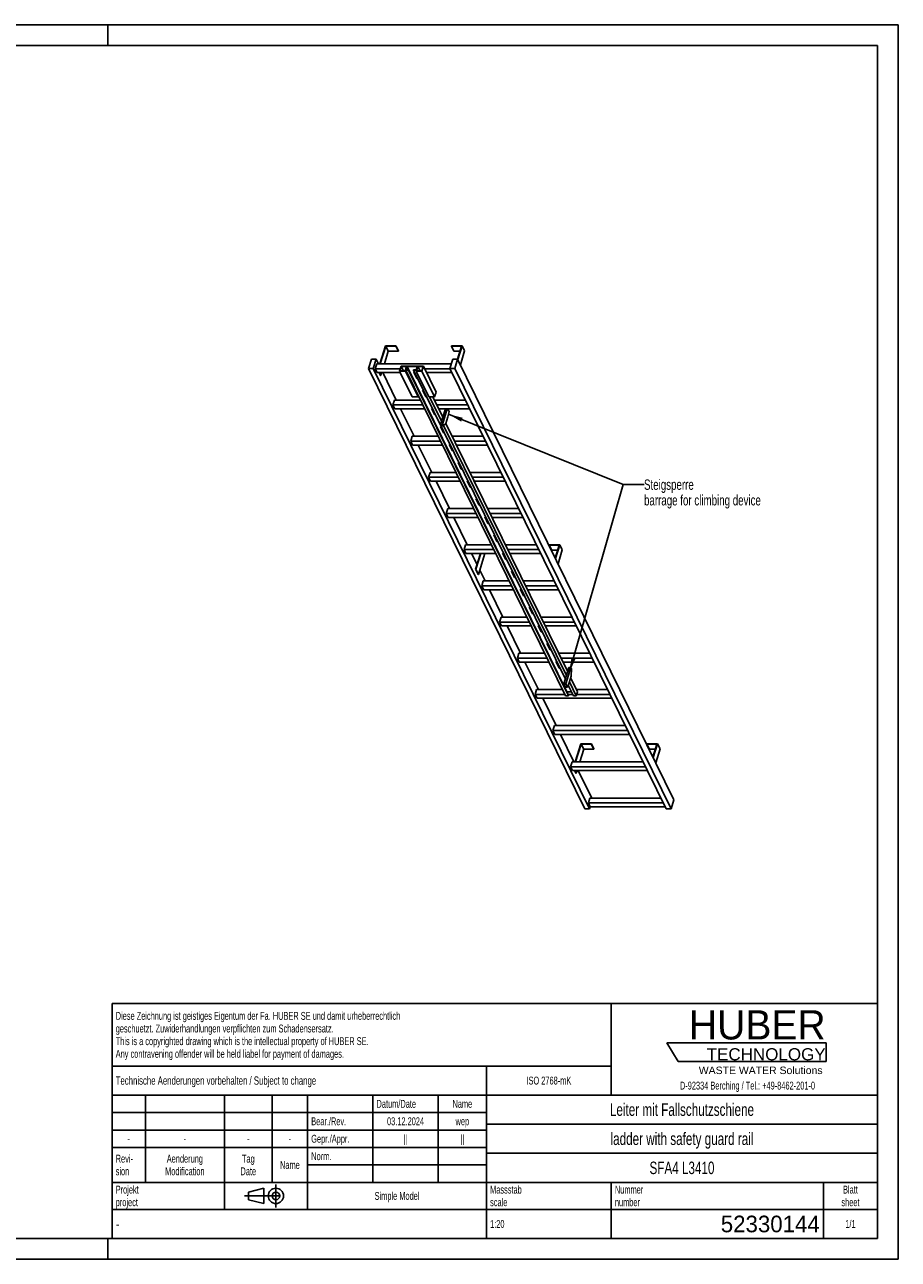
# Model space of a CAD drawing. Header units: millimetres. Extents: x 0 to 8400, y 0 to 5940.
# Tile 2 of 2: x 4200 to 8400, y 0 to 5940. Entities that reach past the tile are written whole.
import ezdxf

# ---------------------------------------------------------------- set-up
doc = ezdxf.new("R2010")
doc.units = ezdxf.units.MM
doc.header["$LTSCALE"] = 462
doc.linetypes.add('CENTER', pattern=[0.6, 0.375, -0.075, 0.075, -0.075])
doc.layers.get('0').update_dxf_attribs({"linetype": 'CONTINUOUS'})
for name, color, linetype in [('053_NOTES', 7, 'CONTINUOUS'), ('HUBER_Logo_BL1', 7, 'CONTINUOUS'), ('HUBER_Logo_BL2', 7, 'CONTINUOUS')]:
    doc.layers.add(name, color=color, linetype=linetype)
doc.styles.get("Standard").update_dxf_attribs({"font": 'txt', "width": 0.7})
doc.styles.add('TEXTSTYLE_2', font='txt')
doc.styles.add('TEXTSTYLE_3', font='arial.ttf')
doc.styles.add('TEXTSTYLE_4', font='txt', dxfattribs={"width": 0.8})
doc.styles.add('TEXTSTYLE_5', font='txt')
doc.dimstyles.get("Standard").update_dxf_attribs({"dimtxt": 50, "dimasz": 70, "dimexe": 2, "dimexo": 1, "dimtad": 1, "dimtxsty": 'Standard', "dimblk": '_FILLED', "dimblk1": '_FILLED', "dimblk2": '_FILLED', "dimcen": 0.09, "dimazin": 2, "dimtol": 1, "dimtp": 0.01, "dimtm": 0.01, "dimtfac": 1, "dimtofl": 0, "dimtmove": 0, "dimatfit": 3, "dimldrblk": '_FILLED', "dimfxl": 1, "dimtolj": 1, "dimarcsym": 0})

# ---------------------------------------------------------------- blocks, each defined once
blk = doc.blocks.new('HUBER_LOGO_BL1', base_point=(7675, 1007.5))
at = {"layer": 'HUBER_Logo_BL1', "color": 2, "linetype": 'Continuous', "attachment_point": 3, "line_spacing_factor": 0.78}
for s, insert, char_height, width, style in [('HUBER\\P\\fArial;\\H58.5;TECHNOLOGY ', (8050.7, 1198.2), 140.4, 775.343, 'TEXTSTYLE_2'), ('WASTE WATER Solutions', (8036, 927.2), 36, 594.067, 'TEXTSTYLE_3')]:
    blk.add_mtext(s, dxfattribs=dict(at, insert=insert, char_height=char_height, width=width, style=style))
at = {"layer": 'HUBER_Logo_BL1', "color": 2, "linetype": 'Continuous', "insert": (7675, 854.8), "char_height": 38, "width": 1621.786, "attachment_point": 2, "line_spacing_factor": 0.96}
blk.add_mtext('D-92334 Berching / Tel.: +49-8462-201-0', dxfattribs=at)
blk = doc.blocks.new('PROJEKTIONSMETHODE_1_BL3', base_point=(5360, 305))
at = {"color": 2, "linetype": 'CENTER'}
for p, q in [((5407.7, 360), (5407.7, 250)), ((5257.3, 305), (5462.7, 305))]:
    blk.add_line(p, q, dxfattribs=at)
at = {"color": 2, "linetype": 'Continuous'}
for p, q in [((5275.7, 323.3), (5349, 341.7)), ((5275.7, 286.7), (5275.7, 323.3)), ((5349, 268.3), (5349, 341.7)), ((5275.7, 286.7), (5349, 268.3))]:
    blk.add_line(p, q, dxfattribs=at)
for radius in [36.7, 18.3]:
    blk.add_circle((5407.7, 305), radius, dxfattribs=at)
blk = doc.blocks.new('*T13')
at = {"color": 3, "linetype": 'Continuous'}
for p, q in [((0, 0), (3680, 0)), ((0, 0), (0, -1130)), ((2400, 0), (2400, -440)), ((3680, 0), (3680, -1130)), ((0, -300), (2400, -300)), ((1800, -300), (1800, -1130)), ((0, -440), (3680, -440)), ((160, -440), (160, -860)), ((540, -440), (540, -990)), ((770, -440), (770, -860)), ((940, -440), (940, -990)), ((1254, -440), (1254, -860)), ((1568, -440), (1568, -860)), ((0, -524), (1800, -524)), ((1800, -580), (3680, -580)), ((0, -608), (1800, -608)), ((0, -692), (1800, -692)), ((1800, -720), (3680, -720)), ((940, -776), (1800, -776)), ((0, -860), (3680, -860)), ((2400, -860), (2400, -1130)), ((3420, -860), (3420, -1130)), ((0, -990), (3680, -990)), ((0, -1130), (3680, -1130))]:
    blk.add_line(p, q, dxfattribs=at)
at = {"color": 2, "linetype": 'Continuous', "line_spacing_factor": 0.96}
for s, insert, char_height, width, attachment_point in [('Diese Zeichnung ist geistiges Eigentum der Fa. HUBER SE und damit urheberrechtlich \\Pgeschuetzt. Zuwiderhandlungen verpflichten zum Schadensersatz.\\PThis is a copyrighted drawing which is the intellectual property of HUBER SE.\\PAny contravening offender will be held liabel for payment of damages.', (17.5, -39.8), 38, 4429.714, 1), ('Technische Aenderungen vorbehalten / Subject to change', (17.5, -350), 40, 3049.524, 1), ('ISO 2768-mK', (2100, -351), 38, 665.905, 2), ('Datum/Date', (1271.5, -463), 38, 584.476, 1), ('Name', (1684, -463), 38, 253.333, 2), ('Leiter mit Fallschutzschiene', (2740, -480), 60, 2260, 2), ('Bear./Rev.', (957.5, -547), 38, 544.667, 1), ('03.12.2024', (1411, -547), 38, 557.333, 2), ('wep', (1684, -547), 38, 199.048, 2), ('-', (80, -631), 38, 68.762, 2), ('-', (350, -631), 38, 68.762, 2), ('-', (655, -631), 38, 68.762, 2), ('-', (855, -631), 38, 68.762, 2), ('Gepr./Appr.', (957.5, -631), 38, 598.952, 1), ('||', (1411, -631), 38, 101.333, 2), ('||', (1684, -631), 38, 101.333, 2), ('ladder with safety guard rail', (2740, -620), 60, 2391.429, 2), ('Revi-\\Psion', (17.5, -726.6), 38, 276.857, 1), ('Aenderung\\PModification', (350, -726.6), 38, 606.19, 2), ('Tag\\PDate', (655, -726.6), 38, 235.238, 2), ('Name', (855, -757), 38, 253.333, 2), ('Norm. ', (957.5, -715), 38, 351.048, 1), ('SFA4 L3410', (2740, -760), 60, 914.286, 2), ('Projekt\\Pproject', (17.5, -875.6), 38, 367.333, 1), ('Massstab\\Pscale', (1817.5, -875.6), 38, 448.762, 1), ('Nummer\\Pnumber', (2417.5, -875.6), 38, 372.762, 1), ('Blatt\\Psheet', (3550, -875.6), 38, 275.048, 2), ('Simple Model', (1370, -906), 38, 656.857, 2), ('1:20', (1817.5, -1041), 38, 204.476, 1), ('1/1', (3550, -1041), 38, 159.238, 2)]:
    blk.add_mtext(s, dxfattribs=dict(at, insert=insert, char_height=char_height, width=width, attachment_point=attachment_point))
for s, insert, char_height, width, attachment_point, style in [('-', (17.5, -1035), 50, 36.667, 1, 'TEXTSTYLE_4'), ('52330144', (3402.5, -1020), 80, 1120, 3, 'TEXTSTYLE_5')]:
    blk.add_mtext(s, dxfattribs=dict(at, insert=insert, char_height=char_height, width=width, attachment_point=attachment_point, style=style))
blk = doc.blocks.new('_FILLED')
at = {"color": 0, "linetype": 'ByBlock'}
blk.add_solid([(0, 0), (-1, 0.143), (-1, -0.143)], dxfattribs=at)
blk = doc.blocks.new('HUBER_LOGO_BL2', base_point=(7670.4, 997))
at = {"layer": 'HUBER_Logo_BL2', "color": 5, "linetype": 'Continuous'}
for p, q in [((8052.9, 1042), (7287.9, 1042)), ((7287.9, 1042), (7341.9, 952)), ((8052.9, 1042), (8052.9, 952)), ((7341.9, 952), (8052.9, 952))]:
    blk.add_line(p, q, dxfattribs=at)

msp = doc.modelspace()

# ---------------------------------------------------------------- linework, layer by layer
at = {"color": 3, "linetype": 'Continuous'}
for p, q in [((8400, 5940), (0, 5940)), ((4600, 5940), (4600, 5840)), ((8400, 5940), (8400, 0)), ((4600, 0), (4600, 100)), ((8400, 0), (0, 0))]:
    msp.add_line(p, q, dxfattribs=at)
at = {"color": 5, "linetype": 'Continuous'}
for p, q in [((8300, 5840), (100, 5840)), ((8300, 100), (8300, 5840)), ((100, 100), (8300, 100))]:
    msp.add_line(p, q, dxfattribs=at)
at = {"color": 7, "linetype": 'Continuous'}
for p, q in [((5934.28, 4395.11), (5907.363, 4308.009)), ((5909.206, 4308.009), (5935.638, 4393.543)), ((5947.839, 4368.679), (5929.091, 4308.009)), ((5984.938, 4395.11), (5934.28, 4395.11)), ((5935.638, 4393.543), (5947.839, 4368.679)), ((5935.638, 4393.543), (5984.454, 4393.543)), ((5947.839, 4368.679), (5996.656, 4368.679)), ((5984.454, 4393.543), (5984.938, 4395.11)), ((5984.454, 4393.543), (5996.656, 4368.679)), ((5984.938, 4395.11), (5997.14, 4370.246)), ((5996.656, 4368.679), (5997.14, 4370.246)), ((6252.046, 4395.11), (6251.562, 4393.543)), ((6251.562, 4393.543), (6263.763, 4368.679)), ((6251.562, 4393.543), (6300.378, 4393.543)), ((6302.704, 4395.11), (6252.046, 4395.11)), ((6263.763, 4368.679), (6292.694, 4368.679)), ((6300.378, 4393.543), (6281.056, 4331.02)), ((6282.19, 4328.728), (6302.704, 4395.11)), ((6294.392, 4303.864), (6314.906, 4370.246)), ((6302.704, 4395.11), (6314.906, 4370.246)), ((5866.59, 4331.016), (5852.792, 4286.367)), ((6892.985, 2166.677), (5852.792, 4286.367)), ((5852.792, 4286.367), (5875.819, 4286.367)), ((5889.616, 4331.016), (5866.59, 4331.016)), ((5875.819, 4286.367), (5889.616, 4331.016)), ((6916.011, 2166.677), (5875.819, 4286.367)), ((5892.449, 4308.009), (5885.187, 4284.509)), ((5894.339, 4265.861), (5885.187, 4284.509)), ((6006.035, 4284.509), (5885.187, 4284.509)), ((5900.907, 4308.009), (5889.616, 4331.016)), ((6250.931, 4308.009), (5892.449, 4308.009)), ((6009.853, 4296.863), (6002.591, 4273.364)), ((6010.532, 4296.08), (6003.754, 4274.147)), ((6009.853, 4296.863), (6116.696, 4296.863)), ((6010.532, 4296.08), (6021.295, 4274.147)), ((6036.322, 4296.08), (6010.532, 4296.08)), ((6029.544, 4274.147), (6036.322, 4296.08)), ((6031.699, 4278.142), (6030.223, 4273.364)), ((6031.699, 4278.142), (6800.405, 2711.685)), ((6045.515, 4278.142), (6031.699, 4278.142)), ((6038.188, 4296.158), (6032.863, 4278.925)), ((6032.863, 4278.925), (6045.757, 4278.925)), ((6038.188, 4296.158), (6806.894, 2729.701)), ((6087.925, 4296.158), (6038.188, 4296.158)), ((6045.757, 4278.925), (6045.515, 4278.142)), ((6814.221, 2711.685), (6045.515, 4278.142)), ((6045.757, 4278.925), (6814.463, 2712.468)), ((6069.463, 4278.142), (6069.705, 4278.925)), ((6799.364, 2790.759), (6069.463, 4278.142)), ((6083.279, 4278.142), (6069.463, 4278.142)), ((6069.705, 4278.925), (6082.6, 4278.925)), ((6083.279, 4278.142), (6081.802, 4273.364)), ((6082.6, 4278.925), (6087.925, 4296.158)), ((6089.743, 4296.08), (6082.965, 4274.147)), ((6089.743, 4296.08), (6100.507, 4274.147)), ((6115.533, 4296.08), (6089.743, 4296.08)), ((6108.755, 4274.147), (6115.533, 4296.08)), ((6116.696, 4296.863), (6109.434, 4273.364)), ((6177.704, 4172.541), (6116.696, 4296.863)), ((6245.155, 4284.509), (6122.759, 4284.509)), ((6258.041, 4331.016), (6244.243, 4286.367)), ((7284.436, 2166.677), (6244.243, 4286.367)), ((6244.243, 4286.367), (6267.27, 4286.367)), ((6281.067, 4331.016), (6258.041, 4331.016)), ((6267.27, 4286.367), (6281.067, 4331.016)), ((7307.462, 2166.677), (6267.27, 4286.367)), ((7321.26, 2211.326), (6281.067, 4331.016)), ((5894.339, 4265.861), (6006.273, 4265.861)), ((5910.171, 4252.747), (5903.736, 4265.861)), ((5905.578, 4265.861), (5912.013, 4252.747)), ((5910.171, 4252.747), (5912.013, 4252.747)), ((5916.066, 4265.861), (5912.013, 4252.747)), ((5986.318, 4133.958), (5921.59, 4265.861)), ((6002.591, 4273.364), (6063.599, 4149.042)), ((6030.223, 4273.364), (6002.591, 4273.364)), ((6003.754, 4274.147), (6029.544, 4274.147)), ((6091.231, 4149.042), (6030.223, 4273.364)), ((6070.336, 4268.186), (6085.588, 4237.105)), ((6074.349, 4268.186), (6070.336, 4268.186)), ((6070.9, 4268.186), (6085.806, 4237.81)), ((6072.041, 4265.861), (6075.489, 4265.861)), ((6081.802, 4273.364), (6142.811, 4149.042)), ((6109.434, 4273.364), (6081.802, 4273.364)), ((6082.965, 4274.147), (6108.755, 4274.147)), ((6085.588, 4237.105), (6085.806, 4237.81)), ((6085.588, 4237.105), (6089.601, 4237.105)), ((6085.806, 4237.81), (6089.255, 4237.81)), ((6170.442, 4149.042), (6109.434, 4273.364)), ((6131.91, 4265.861), (6254.306, 4265.861)), ((6113.042, 4181.16), (6128.294, 4150.08)), ((6117.055, 4181.16), (6113.042, 4181.16)), ((6113.606, 4181.16), (6128.512, 4150.785)), ((6177.704, 4172.541), (6170.442, 4149.042)), ((5977.861, 4133.958), (5970.599, 4110.459)), ((5979.75, 4091.81), (5970.599, 4110.459)), ((6113.986, 4110.459), (5970.599, 4110.459)), ((6102.454, 4133.958), (5977.861, 4133.958)), ((6063.599, 4149.042), (6091.231, 4149.042)), ((6092.708, 4153.82), (6091.231, 4149.042)), ((6128.294, 4150.08), (6128.512, 4150.785)), ((6128.294, 4150.08), (6132.307, 4150.08)), ((6128.512, 4150.785), (6131.961, 4150.785)), ((6142.811, 4149.042), (6170.442, 4149.042)), ((6203.923, 4032.295), (6146.632, 4149.042)), ((6209.708, 4051.017), (6161.605, 4149.042)), ((6319.034, 4133.958), (6169.006, 4133.958)), ((6330.566, 4110.459), (6180.538, 4110.459)), ((5979.75, 4091.81), (6123.138, 4091.81)), ((6071.73, 3959.908), (6007.002, 4091.81)), ((6155.748, 4094.135), (6171, 4063.055)), ((6159.76, 4094.135), (6155.748, 4094.135)), ((6156.312, 4094.135), (6171.218, 4063.76)), ((6157.453, 4091.81), (6160.901, 4091.81)), ((6171, 4063.055), (6171.218, 4063.76)), ((6171, 4063.055), (6175.012, 4063.055)), ((6171.218, 4063.76), (6174.667, 4063.76)), ((6189.69, 4091.81), (6339.717, 4091.81)), ((6222.315, 4091.81), (6199.057, 4016.55)), ((6231.525, 4091.81), (6208.268, 4016.55)), ((6224.681, 4021.402), (6234.364, 4052.735)), ((6240.101, 4079.343), (6233.982, 4091.81)), ((6234.364, 4052.735), (6240.101, 4079.343)), ((6198.454, 4007.11), (6213.706, 3976.029)), ((6202.466, 4007.11), (6198.454, 4007.11)), ((6199.018, 4007.11), (6213.924, 3976.734)), ((6199.057, 4016.55), (6202.108, 4010.334)), ((6199.057, 4016.55), (6208.268, 4016.55)), ((6202.108, 4010.334), (6211.318, 4010.334)), ((6208.268, 4016.55), (6211.318, 4010.334)), ((6211.318, 4010.334), (6224.681, 4021.402)), ((6804.703, 2808.034), (6213.723, 4012.325)), ((6810.488, 2826.756), (6224.368, 4021.143)), ((6063.273, 3959.908), (6056.011, 3936.408)), ((6065.162, 3917.76), (6056.011, 3936.408)), ((6199.398, 3936.408), (6056.011, 3936.408)), ((6187.866, 3959.908), (6063.273, 3959.908)), ((6213.706, 3976.029), (6213.924, 3976.734)), ((6213.706, 3976.029), (6217.718, 3976.029)), ((6213.924, 3976.734), (6217.372, 3976.734)), ((6404.446, 3959.908), (6254.418, 3959.908)), ((6415.978, 3936.408), (6265.95, 3936.408)), ((6065.162, 3917.76), (6208.549, 3917.76)), ((6157.142, 3785.857), (6092.413, 3917.76)), ((6241.16, 3920.084), (6256.412, 3889.004)), ((6245.172, 3920.084), (6241.16, 3920.084)), ((6241.723, 3920.084), (6256.63, 3889.709)), ((6242.864, 3917.76), (6246.313, 3917.76)), ((6256.412, 3889.004), (6256.63, 3889.709)), ((6256.412, 3889.004), (6260.424, 3889.004)), ((6256.63, 3889.709), (6260.078, 3889.709)), ((6275.101, 3917.76), (6425.129, 3917.76)), ((6283.865, 3833.059), (6299.118, 3801.978)), ((6287.878, 3833.059), (6283.865, 3833.059)), ((6284.429, 3833.059), (6299.335, 3802.683)), ((6299.118, 3801.978), (6299.335, 3802.683)), ((6299.118, 3801.978), (6303.13, 3801.978)), ((6299.335, 3802.683), (6302.784, 3802.683)), ((6148.685, 3785.857), (6141.423, 3762.357)), ((6150.574, 3743.709), (6141.423, 3762.357)), ((6284.81, 3762.357), (6141.423, 3762.357)), ((6273.278, 3785.857), (6148.685, 3785.857)), ((6150.574, 3743.709), (6293.961, 3743.709)), ((6242.554, 3611.806), (6177.825, 3743.709)), ((6326.571, 3746.033), (6341.823, 3714.953)), ((6330.584, 3746.033), (6326.571, 3746.033)), ((6327.135, 3746.033), (6342.041, 3715.658)), ((6328.276, 3743.709), (6331.725, 3743.709)), ((6489.858, 3785.857), (6339.83, 3785.857)), ((6501.39, 3762.357), (6351.362, 3762.357)), ((6360.513, 3743.709), (6510.541, 3743.709)), ((6341.823, 3714.953), (6342.041, 3715.658)), ((6341.823, 3714.953), (6345.836, 3714.953)), ((6342.041, 3715.658), (6345.49, 3715.658)), ((6369.277, 3659.008), (6384.529, 3627.928)), ((6373.29, 3659.008), (6369.277, 3659.008)), ((6369.841, 3659.008), (6384.747, 3628.633)), ((6384.529, 3627.928), (6384.747, 3628.633)), ((6384.529, 3627.928), (6388.542, 3627.928)), ((6384.747, 3628.633), (6388.196, 3628.633)), ((6234.096, 3611.806), (6226.834, 3588.306)), ((6235.986, 3569.658), (6226.834, 3588.306)), ((6370.222, 3588.306), (6226.834, 3588.306)), ((6358.69, 3611.806), (6234.096, 3611.806)), ((6235.986, 3569.658), (6379.373, 3569.658)), ((6327.965, 3437.755), (6263.237, 3569.658)), ((6411.983, 3571.983), (6427.235, 3540.902)), ((6415.996, 3571.983), (6411.983, 3571.983)), ((6412.547, 3571.983), (6427.453, 3541.607)), ((6413.688, 3569.658), (6417.136, 3569.658)), ((6575.269, 3611.806), (6425.242, 3611.806)), ((6586.801, 3588.306), (6436.774, 3588.306)), ((6445.925, 3569.658), (6595.953, 3569.658)), ((6427.235, 3540.902), (6427.453, 3541.607)), ((6427.235, 3540.902), (6431.248, 3540.902)), ((6427.453, 3541.607), (6430.902, 3541.607)), ((6454.689, 3484.957), (6469.941, 3453.877)), ((6458.701, 3484.957), (6454.689, 3484.957)), ((6455.253, 3484.957), (6470.159, 3454.582)), ((6469.941, 3453.877), (6470.159, 3454.582)), ((6469.941, 3453.877), (6473.953, 3453.877)), ((6470.159, 3454.582), (6473.608, 3454.582)), ((6319.508, 3437.755), (6312.246, 3414.255)), ((6321.397, 3395.607), (6312.246, 3414.255)), ((6455.633, 3414.255), (6312.246, 3414.255)), ((6444.101, 3437.755), (6319.508, 3437.755)), ((6321.397, 3395.607), (6464.785, 3395.607)), ((6374.633, 3342.657), (6348.649, 3395.607)), ((6390.996, 3395.607), (6367.734, 3320.332)), ((6369.576, 3320.332), (6392.838, 3395.607)), ((6381.778, 3295.467), (6412.724, 3395.607)), ((6404.044, 3437.831), (6404.021, 3437.755)), ((6444.064, 3437.831), (6404.044, 3437.831)), ((6497.395, 3397.932), (6512.647, 3366.851)), ((6501.407, 3397.932), (6497.395, 3397.932)), ((6497.959, 3397.932), (6512.865, 3367.556)), ((6499.099, 3395.607), (6502.548, 3395.607)), ((6660.681, 3437.755), (6510.653, 3437.755)), ((6672.213, 3414.255), (6522.185, 3414.255)), ((6531.337, 3395.607), (6681.364, 3395.607)), ((6721.81, 3437.831), (6721.326, 3436.264)), ((6721.326, 3436.264), (6770.142, 3436.264)), ((6733.528, 3411.4), (6721.326, 3436.264)), ((6772.468, 3437.831), (6721.81, 3437.831)), ((6733.528, 3411.4), (6762.459, 3411.4)), ((6770.142, 3436.264), (6750.825, 3373.752)), ((6751.955, 3371.449), (6772.468, 3437.831)), ((6764.157, 3346.584), (6784.67, 3412.966)), ((6784.67, 3412.966), (6772.468, 3437.831)), ((6512.647, 3366.851), (6512.865, 3367.556)), ((6512.647, 3366.851), (6516.659, 3366.851)), ((6512.865, 3367.556), (6516.313, 3367.556)), ((6379.936, 3295.467), (6367.734, 3320.332)), ((6367.734, 3320.332), (6369.576, 3320.332)), ((6381.778, 3295.467), (6369.576, 3320.332)), ((6379.936, 3295.467), (6381.778, 3295.467)), ((6413.377, 3263.705), (6387.965, 3315.489)), ((6540.101, 3310.907), (6555.353, 3279.826)), ((6544.113, 3310.907), (6540.101, 3310.907)), ((6540.664, 3310.907), (6555.571, 3280.531)), ((6555.353, 3279.826), (6555.571, 3280.531)), ((6555.353, 3279.826), (6559.365, 3279.826)), ((6555.571, 3280.531), (6559.019, 3280.531)), ((6404.92, 3263.705), (6397.658, 3240.205)), ((6406.809, 3221.556), (6397.658, 3240.205)), ((6541.045, 3240.205), (6397.658, 3240.205)), ((6529.513, 3263.705), (6404.92, 3263.705)), ((6406.809, 3221.556), (6550.196, 3221.556)), ((6498.789, 3089.654), (6434.06, 3221.556)), ((6586.819, 3223.881), (6582.807, 3223.881)), ((6582.807, 3223.881), (6598.059, 3192.801)), ((6583.37, 3223.881), (6598.276, 3193.506)), ((6584.511, 3221.556), (6587.96, 3221.556)), ((6746.093, 3263.705), (6596.065, 3263.705)), ((6757.625, 3240.205), (6607.597, 3240.205)), ((6616.748, 3221.556), (6766.776, 3221.556)), ((6598.059, 3192.801), (6598.276, 3193.506)), ((6598.059, 3192.801), (6602.071, 3192.801)), ((6598.276, 3193.506), (6601.725, 3193.506)), ((6490.331, 3089.654), (6483.069, 3066.154)), ((6614.925, 3089.654), (6490.331, 3089.654)), ((6629.525, 3136.856), (6625.512, 3136.856)), ((6625.512, 3136.856), (6640.764, 3105.775)), ((6626.076, 3136.856), (6640.982, 3106.48)), ((6640.764, 3105.775), (6640.982, 3106.48)), ((6640.764, 3105.775), (6644.777, 3105.775)), ((6640.982, 3106.48), (6644.431, 3106.48)), ((6831.505, 3089.654), (6681.477, 3089.654)), ((6626.457, 3066.154), (6483.069, 3066.154)), ((6492.221, 3047.506), (6483.069, 3066.154)), ((6492.221, 3047.506), (6635.608, 3047.506)), ((6584.201, 2915.603), (6519.472, 3047.506)), ((6672.231, 3049.83), (6668.218, 3049.83)), ((6668.218, 3049.83), (6683.47, 3018.75)), ((6668.782, 3049.83), (6683.688, 3019.455)), ((6669.923, 3047.506), (6673.372, 3047.506)), ((6843.037, 3066.154), (6693.009, 3066.154)), ((6702.16, 3047.506), (6852.188, 3047.506)), ((6683.47, 3018.75), (6683.688, 3019.455)), ((6683.47, 3018.75), (6687.483, 3018.75)), ((6683.688, 3019.455), (6687.137, 3019.455)), ((6575.743, 2915.603), (6568.481, 2892.103)), ((6700.336, 2915.603), (6575.743, 2915.603)), ((6714.937, 2962.805), (6710.924, 2962.805)), ((6710.924, 2962.805), (6726.176, 2931.724)), ((6711.488, 2962.805), (6726.394, 2932.429)), ((6726.176, 2931.724), (6726.394, 2932.429)), ((6726.176, 2931.724), (6730.189, 2931.724)), ((6726.394, 2932.429), (6729.843, 2932.429)), ((6916.916, 2915.603), (6766.888, 2915.603)), ((6711.868, 2892.103), (6568.481, 2892.103)), ((6577.632, 2873.455), (6568.481, 2892.103)), ((6577.632, 2873.455), (6721.02, 2873.455)), ((6669.612, 2741.552), (6604.884, 2873.455)), ((6757.642, 2875.78), (6753.63, 2875.78)), ((6753.63, 2875.78), (6768.882, 2844.699)), ((6754.194, 2875.78), (6769.1, 2845.404)), ((6755.335, 2873.455), (6758.783, 2873.455)), ((6928.448, 2892.103), (6778.42, 2892.103)), ((6787.572, 2873.455), (6937.6, 2873.455)), ((6768.882, 2844.699), (6769.1, 2845.404)), ((6768.882, 2844.699), (6772.895, 2844.699)), ((6769.1, 2845.404), (6772.549, 2845.404)), ((6816.806, 2847.201), (6792.6, 2768.868)), ((6826.017, 2847.201), (6801.81, 2768.868)), ((6816.806, 2847.201), (6826.017, 2847.201)), ((6818.223, 2773.719), (6827.906, 2805.052)), ((6857.77, 2730.406), (6825.291, 2796.591)), ((6829.067, 2840.984), (6826.017, 2847.201)), ((6827.906, 2805.052), (6829.067, 2840.984)), ((6661.155, 2741.552), (6653.893, 2718.052)), ((6785.748, 2741.552), (6661.155, 2741.552)), ((6792.6, 2768.868), (6801.81, 2768.868)), ((6792.6, 2768.868), (6800.226, 2753.328)), ((6798.745, 2788.754), (6796.336, 2788.754)), ((6796.336, 2788.754), (6797.814, 2785.742)), ((6796.9, 2788.754), (6798.032, 2786.447)), ((6800.226, 2753.328), (6809.436, 2753.328)), ((6801.81, 2768.868), (6809.436, 2753.328)), ((6809.436, 2753.328), (6818.223, 2773.719)), ((6811.439, 2757.976), (6811.588, 2757.674)), ((6811.588, 2757.674), (6811.806, 2758.379)), ((6811.588, 2757.674), (6815.6, 2757.674)), ((6811.703, 2758.588), (6811.806, 2758.379)), ((6811.806, 2758.379), (6815.254, 2758.379)), ((6838.168, 2711.685), (6813.315, 2762.33)), ((6851.984, 2711.685), (6819.506, 2777.869)), ((7002.328, 2741.552), (6852.3, 2741.552)), ((6797.28, 2718.052), (6653.893, 2718.052)), ((6663.044, 2699.404), (6653.893, 2718.052)), ((6663.044, 2699.404), (7023.011, 2699.404)), ((6755.024, 2567.501), (6690.296, 2699.404)), ((6800.405, 2711.685), (6814.221, 2711.685)), ((6806.894, 2729.701), (6806.551, 2728.592)), ((6829.327, 2729.701), (6806.894, 2729.701)), ((6835.044, 2718.052), (6811.723, 2718.052)), ((6814.221, 2711.685), (6814.463, 2712.468)), ((6838.168, 2711.685), (6851.984, 2711.685)), ((6857.77, 2730.406), (6851.984, 2711.685)), ((7013.86, 2718.052), (6853.952, 2718.052)), ((6746.567, 2567.501), (6739.305, 2544.002)), ((7087.74, 2567.501), (6746.567, 2567.501)), ((7099.272, 2544.002), (6739.305, 2544.002)), ((6748.456, 2525.353), (6739.305, 2544.002)), ((6748.456, 2525.353), (7108.423, 2525.353)), ((6840.436, 2393.451), (6775.707, 2525.353)), ((6873.809, 2480.551), (6846.892, 2393.451)), ((6848.734, 2393.451), (6875.167, 2478.985)), ((6887.368, 2454.12), (6868.62, 2393.451)), ((6924.467, 2480.551), (6873.809, 2480.551)), ((6875.167, 2478.985), (6923.983, 2478.985)), ((6887.368, 2454.12), (6875.167, 2478.985)), ((6936.184, 2454.12), (6887.368, 2454.12)), ((6923.983, 2478.985), (6924.467, 2480.551)), ((6936.184, 2454.12), (6923.983, 2478.985)), ((6936.669, 2455.687), (6924.467, 2480.551)), ((6936.669, 2455.687), (6936.184, 2454.12)), ((7191.575, 2480.551), (7191.09, 2478.985)), ((7191.09, 2478.985), (7239.907, 2478.985)), ((7203.292, 2454.12), (7191.09, 2478.985)), ((7242.233, 2480.551), (7191.575, 2480.551)), ((7232.223, 2454.12), (7203.292, 2454.12)), ((7239.907, 2478.985), (7220.589, 2416.473)), ((7221.719, 2414.169), (7242.233, 2480.551)), ((7254.435, 2455.687), (7233.921, 2389.305)), ((7254.435, 2455.687), (7242.233, 2480.551)), ((6831.978, 2393.451), (6824.716, 2369.951)), ((7173.151, 2393.451), (6831.978, 2393.451)), ((7184.683, 2369.951), (6824.716, 2369.951)), ((6833.868, 2351.302), (6824.716, 2369.951)), ((6833.868, 2351.302), (7193.835, 2351.302)), ((6849.7, 2338.188), (6843.265, 2351.302)), ((6851.542, 2338.188), (6845.107, 2351.302)), ((6851.542, 2338.188), (6849.7, 2338.188)), ((6855.595, 2351.302), (6851.542, 2338.188)), ((6925.847, 2219.4), (6861.119, 2351.302)), ((6917.39, 2219.4), (6910.128, 2195.9)), ((7258.563, 2219.4), (6917.39, 2219.4)), ((7307.462, 2166.677), (7321.26, 2211.326)), ((6892.985, 2166.677), (6916.011, 2166.677)), ((7270.095, 2195.9), (6910.128, 2195.9)), ((6919.279, 2177.252), (6910.128, 2195.9)), ((6916.011, 2166.677), (6919.279, 2177.252)), ((6919.279, 2177.252), (7279.246, 2177.252)), ((7284.436, 2166.677), (7307.462, 2166.677))]:
    msp.add_line(p, q, dxfattribs=at)

# ---------------------------------------------------------------- block references
msp.add_blockref('*T13', (4620, 1230))
at = {"color": 2, "linetype": 'Continuous'}
msp.add_blockref('PROJEKTIONSMETHODE_1_BL3', (5360, 305), dxfattribs=at)
at = {"layer": 'HUBER_Logo_BL1'}
msp.add_blockref('HUBER_LOGO_BL1', (7674.994, 1007.484), dxfattribs=at)
at = {"layer": 'HUBER_Logo_BL2'}
msp.add_blockref('HUBER_LOGO_BL2', (7670.375, 996.993), dxfattribs=at)

# ---------------------------------------------------------------- texts
at = {"layer": '053_NOTES', "color": 2, "linetype": 'Continuous', "insert": (7177.504, 3752.142), "char_height": 50, "width": 1396.42857, "attachment_point": 1, "line_spacing_factor": 0.9}
msp.add_mtext('Steigsperre\\Pbarrage for climbing device', dxfattribs=at)

# ---------------------------------------------------------------- leaders
at = {"layer": '053_NOTES', "color": 2, "linetype": 'Continuous', "annotation_type": 0, "has_hookline": 1, "hookline_direction": 1, "text_width": 846.929}
for points in [[(6237.211, 4065.942), (7077.504, 3727.142), (7177.504, 3727.142)], [(6818.425, 2822.632), (7077.504, 3727.142), (7177.504, 3727.142)]]:
    msp.add_leader(points, dimstyle='Standard', override={"dimtad": 0}, dxfattribs=at)

doc.saveas('drawing.dxf')
